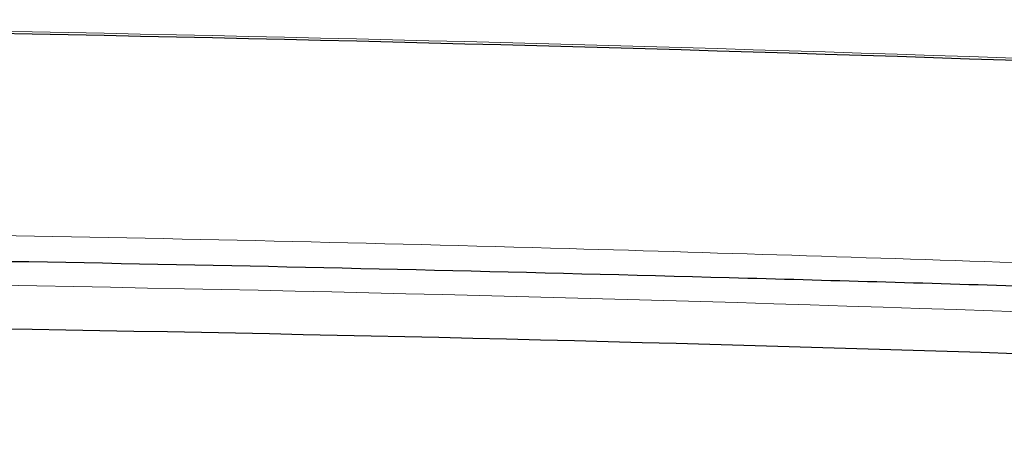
# Paper-space layout 'Blatt5' of a CAD drawing. Header units: millimetres. Extents: x 5 to 418, y 2 to 292.
# Tile 16 of 20: x 273.12 to 279.8, y 251.25 to 254.15. Entities that reach past the tile are written whole.
import ezdxf

# ---------------------------------------------------------------- set-up
doc = ezdxf.new("R2010")
doc.units = ezdxf.units.MM

psp = doc.layouts.new('Blatt5')

# ---------------------------------------------------------------- linework, layer by layer
at = {"color": 7, "linetype": 'Continuous', "lineweight": 25}
psp.add_arc((264.6514, -189.2604), 443.3969, 87.977857, 92.022143, dxfattribs=at)
at = {"color": 7, "linetype": 'Continuous', "lineweight": 18}
psp.add_arc((264.6514, -189.2604), 443.413, 87.978076, 92.021924, dxfattribs=at)
for points, knots in [([(272.0154, 252.707), (272.2934, 252.7022), (273.9046, 252.6743), (276.5899, 252.6132), (278.9966, 252.5343), (280.0705, 252.4991)], [0, 0, 0, 0, 0.10352, 0.599934, 1, 1, 1, 1]), ([(235.7371, 251.5627), (236.4026, 251.6011), (239.7305, 251.7932), (248.3919, 252.1963), (261.7311, 252.4878), (277.6881, 252.3515), (288.2923, 251.8246), (293.5657, 251.5627)], [0, 0, 0, 0, 0.0345662, 0.1728355, 0.4495496, 0.7262636, 1, 1, 1, 1])]:
    psp.add_open_spline(points, degree=3, knots=knots, dxfattribs=at)
at = {"color": 7, "linetype": 'Continuous', "lineweight": 25}
for points, knots in [([(280.4341, 252.3281), (280.2676, 252.3334), (279.4346, 252.3597), (275.936, 252.4595), (270.1049, 252.5825), (264.9395, 252.5617), (262.441, 252.5517)], [0, 0, 0, 0, 0.027785, 0.138923, 0.58349, 1, 1, 1, 1]), ([(294.0976, 251.2523), (289.2036, 251.4998), (279.4112, 251.9951), (264.9242, 252.178), (250.2145, 252.0014), (240.4219, 251.5094), (235.3051, 251.2523)], [0, 0, 0, 0, 0.249891, 0.5, 0.738743, 1, 1, 1, 1])]:
    psp.add_open_spline(points, degree=3, knots=knots, dxfattribs=at)

doc.saveas('drawing.dxf')
